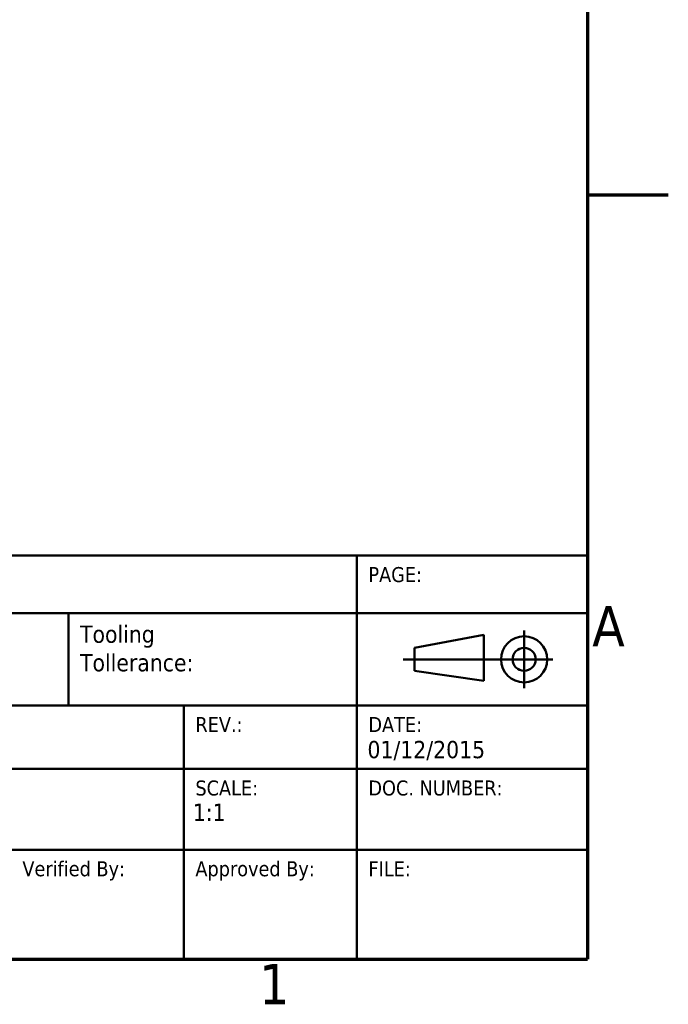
# Model space of a CAD drawing. Header units: millimetres. Extents: x -8 to 1688, y -8 to 1196.
# Tile 20 of 28: x 1451 to 1676, y 16 to 358. Entities that reach past the tile are written whole.
import ezdxf

# ---------------------------------------------------------------- set-up
doc = ezdxf.new("R2010")
doc.units = ezdxf.units.MM
doc.header["$LTSCALE"] = 4
for name, color, linetype, lineweight in [('Bordo (ISO)', 7, 'Continuous', 70), ('Simbolo (ISO)', 7, 'Continuous', 25), ('Titolo (ISO)', 7, 'Continuous', 50)]:
    doc.layers.add(name, color=color, linetype=linetype, lineweight=lineweight)
doc.styles.add('Stile testo106', font='tahoma.ttf')
doc.styles.add('Stile testo39', font='tahoma.ttf')
doc.styles.add('Stile testo96', font='tahomabd.ttf')
doc.styles.add('Stile testo97', font='txt')
doc.styles.add('Testo nota (ISO)', font='tahoma.ttf')

# ---------------------------------------------------------------- blocks, each defined once
blk = doc.blocks.new('Bordi adel')
at = {"layer": 'Bordo (ISO)'}
for p, q in [((412, 289), (412, 8)), ((412, 74.25), (419, 74.25)), ((8, 8), (412, 8))]:
    blk.add_line(p, q, dxfattribs=at)
at = {"layer": 'Simbolo (ISO)', "char_height": 3.5, "style": 'Testo nota (ISO)'}
for s, insert, attachment_point in [('A', (412.4, 36.875), 4), ('1', (384.833, 7.6), 2)]:
    blk.add_mtext(s, dxfattribs=dict(at, insert=insert, attachment_point=attachment_point))
blk = doc.blocks.new('Cartigli ADEL system')
at = {"layer": 'Titolo (ISO)'}
for p, q in [((102.567, 128.891), (222.567, 128.891)), ((102.567, 128.891), (202.567, 128.891)), ((202.567, 128.891), (222.567, 128.891)), ((202.567, 123.891), (202.567, 128.891)), ((202.567, 128.891), (202.567, 123.891)), ((222.567, 128.891), (222.567, 93.891)), ((222.567, 128.891), (222.567, 123.891)), ((202.567, 123.891), (102.567, 123.891)), ((102.567, 123.891), (177.567, 123.891)), ((202.567, 123.891), (177.567, 123.891)), ((177.567, 123.891), (177.567, 115.891)), ((177.567, 123.891), (177.567, 115.891)), ((222.567, 123.891), (202.567, 123.891)), ((202.567, 123.891), (222.567, 123.891)), ((202.567, 115.891), (202.567, 123.891)), ((202.567, 115.891), (202.567, 123.891)), ((222.567, 123.891), (222.567, 115.891)), ((217.067, 122.391), (217.067, 117.391)), ((207.567, 120.891), (213.567, 122.017)), ((213.567, 122.017), (213.567, 118.017)), ((207.567, 118.891), (207.567, 120.891)), ((206.567, 119.891), (214.567, 119.891)), ((214.567, 119.891), (219.567, 119.891)), ((213.567, 118.017), (207.567, 118.891)), ((177.567, 115.891), (102.567, 115.891)), ((102.567, 115.891), (187.567, 115.891)), ((177.567, 115.891), (202.567, 115.891)), ((202.567, 115.891), (187.567, 115.891)), ((187.567, 115.891), (187.567, 110.391)), ((187.567, 115.891), (187.567, 110.391)), ((222.567, 115.891), (202.567, 115.891)), ((202.567, 115.891), (222.567, 115.891)), ((202.567, 110.391), (202.567, 115.891)), ((202.567, 110.391), (202.567, 115.891)), ((222.567, 115.891), (222.567, 110.391)), ((187.567, 110.391), (102.567, 110.391)), ((102.567, 110.391), (187.567, 110.391)), ((202.567, 110.391), (187.567, 110.391)), ((187.567, 110.391), (187.567, 103.391)), ((187.567, 110.391), (202.567, 110.391)), ((187.567, 110.391), (187.567, 103.391)), ((202.567, 110.391), (222.567, 110.391)), ((202.567, 103.391), (202.567, 110.391)), ((222.567, 110.391), (202.567, 110.391)), ((202.567, 103.391), (202.567, 110.391)), ((222.567, 110.391), (222.567, 103.391)), ((187.567, 103.391), (102.567, 103.391)), ((187.567, 103.391), (172.567, 103.391)), ((202.567, 103.391), (187.567, 103.391)), ((187.567, 103.391), (187.567, 93.891)), ((187.567, 93.891), (187.567, 103.391)), ((187.567, 103.391), (202.567, 103.391)), ((222.567, 103.391), (202.567, 103.391)), ((202.567, 103.391), (222.567, 103.391)), ((202.567, 93.891), (202.567, 103.391)), ((202.567, 93.891), (202.567, 103.391)), ((222.567, 103.391), (222.567, 93.891)), ((222.567, 93.891), (102.567, 93.891)), ((172.567, 93.891), (187.567, 93.891)), ((187.567, 93.891), (202.567, 93.891)), ((222.567, 93.891), (202.567, 93.891))]:
    blk.add_line(p, q, dxfattribs=at)
for radius in [2, 1]:
    blk.add_circle((217.067, 119.891), radius, dxfattribs=at)
at = {"layer": 'Titolo (ISO)', "char_height": 1.3, "attachment_point": 1, "style": 'Testo nota (ISO)'}
for s, insert in [('\\fTahoma|b0|i0;\\H1.3000;PAGE:', (203.567, 127.891)), ('\\fTahoma|b0|i0;\\H1.3000;REV.:', (188.567, 114.891)), ('\\fTahoma|b0|i0;\\H1.3000;DATE:', (203.567, 114.891)), ('\\fTahoma|b0|i0;\\H1.3000;SCALE:', (188.567, 109.391)), ('\\fTahoma|b0|i0;\\H1.3000;DOC. NUMBER:', (203.567, 109.391)), ('\\fTahoma|b0|i0;\\H1.3000;Verified By:', (173.567, 102.391)), ('\\fTahoma|b0|i0;\\H1.3000;Approved By:', (188.567, 102.391)), ('\\fTahoma|b0|i0;\\H1.3000;FILE:', (203.567, 102.391))]:
    blk.add_mtext(s, dxfattribs=dict(at, insert=insert))
at = {"layer": 'Titolo (ISO)', "insert": (178.567, 122.824), "char_height": 1.5, "width": 20.2373, "attachment_point": 1, "line_spacing_factor": 0.987884, "style": 'Testo nota (ISO)'}
blk.add_mtext('\\fTahoma|b0|i0;\\H1.5000;Tooling\\PTollerance:', dxfattribs=at)
at = {"layer": 'Titolo (ISO)'}
for tag, p, height, style in [('Materiale_001', (124.567, 125.391), 2.5, 'Stile testo39'), ('Pagina_001', (209.567, 126.391), 1.5, 'Stile testo106'), ('Tolleranza_001', (190.067, 119.391), 1.5, 'Stile testo106'), ('Descrizione_001', (117.455, 112.334), 2.5, 'Stile testo96'), ('Revisione_001', (188.567, 111.391), 1.5, 'Stile testo106'), ('Data_001', (203.483, 111.324), 1.5, 'Stile testo106'), ('Titolo_001', (112.41, 105.734), 3.5, 'Stile testo97'), ('Scala_001', (188.339, 105.887), 1.5, 'Stile testo106'), ('N._Documento_001', (203.567, 105.891), 1.5, 'Stile testo106'), ('Disegnatore_001', (158.567, 98.391), 1.5, 'Stile testo106'), ('Verifica_001', (173.567, 98.391), 1.5, 'Stile testo106'), ('Approvazione_001', (188.567, 98.391), 1.5, 'Stile testo106'), ('File_001', (203.567, 98.391), 1.5, 'Stile testo106')]:
    blk.add_attdef(tag, p, '', height=height, dxfattribs=dict(at, style=style))

msp = doc.modelspace()

# ---------------------------------------------------------------- block references
at = {"xscale": 4, "yscale": 4, "zscale": 4}
msp.add_blockref('Bordi adel', (0, 0), dxfattribs=at)
ref = msp.add_blockref('Cartigli ADEL system', (757.731, -343.565), dxfattribs=dict(xscale=4, yscale=4, zscale=4))
ref.add_attrib('Data_001', '01/12/2015', (1571.666, 101.73), dxfattribs={"layer": 'Titolo (ISO)', "height": 6, "style": 'Stile testo106'})
ref.add_attrib('Scala_001', '1:1', (1511.089, 79.98), dxfattribs={"layer": 'Titolo (ISO)', "height": 6, "style": 'Stile testo106'})

doc.saveas('drawing.dxf')
